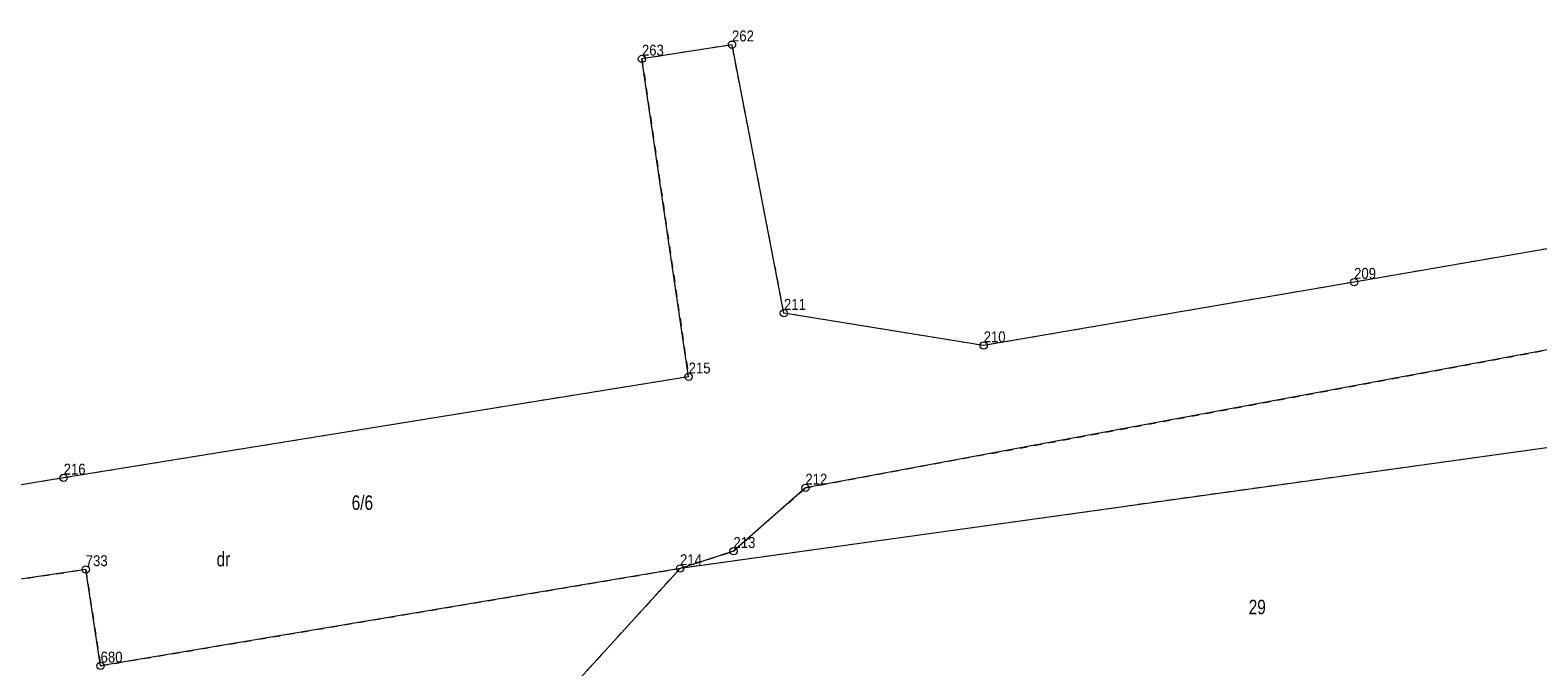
# Model space of a CAD drawing. Header units: metres. Extents: x 5590113 to 5596324, y 5910954 to 5916249.
# Tile 235 of 256: x 5592931 to 5593035, y 5913984 to 5914027. Entities that reach past the tile are written whole.
import ezdxf
from ezdxf.enums import TextEntityAlignment as Align

# ---------------------------------------------------------------- set-up
doc = ezdxf.new("R2010")
doc.units = ezdxf.units.M
doc.linetypes.add('219-500', pattern=[0])
doc.linetypes.add('egug-500', pattern=[1, 0.5, -0.5])
doc.layers.get('0').update_dxf_attribs({"color": 2, "lineweight": 5})
doc.styles.get("Standard").update_dxf_attribs({"font": 'Working1250', "width": 0.75})

# ---------------------------------------------------------------- blocks, each defined once
blk = doc.blocks.new('202')
at = {"color": 0, "linetype": 'Continuous', "lineweight": 0}
blk.add_circle((0, 0), 0.25, dxfattribs=at)

msp = doc.modelspace()

# ---------------------------------------------------------------- linework, layer by layer
at = {"layer": '218-kontur użytku gruntowego', "color": 3, "linetype": 'egug-500', "lineweight": 18, "flags": 128}
for points in [[(5592979.7, 5914026.27), (5592973.51, 5914025.29)], [(5592983.27, 5914007.83), (5592979.7, 5914026.27)], [(5592973.51, 5914025.29), (5592976.72, 5914003.46)], [(5592984.74, 5913995.82), (5593131.63, 5914023.14)], [(5593061.5, 5914016.69), (5593022.44, 5914009.96)], [(5593132.9, 5914012.11), (5592976.13, 5913990.29)], [(5593022.44, 5914009.96), (5592996.99, 5914005.6)], [(5592996.99, 5914005.6), (5592983.27, 5914007.83)], [(5592976.72, 5914003.46), (5592933.78, 5913996.51)], [(5592933.78, 5913996.51), (5592893.58, 5913989.89)], [(5592979.8, 5913991.47), (5592984.74, 5913995.82)], [(5592976.13, 5913990.29), (5592979.8, 5913991.47)], [(5592902.63, 5913985.39), (5592935.3, 5913990.22)], [(5592935.3, 5913990.22), (5592936.32, 5913983.6)], [(5592936.32, 5913983.6), (5592976.13, 5913990.29)], [(5592976.13, 5913990.29), (5592952.37, 5913964.23)]]:
    msp.add_lwpolyline(points, dxfattribs=at)
at = {"layer": '219-działka ewidencyjna', "color": 7, "linetype": '219-500', "lineweight": 18, "flags": 128}
for points in [[(5592979.7, 5914026.27), (5592973.51, 5914025.29)], [(5592983.27, 5914007.83), (5592979.7, 5914026.27)], [(5592976.72, 5914003.46), (5592973.51, 5914025.29)], [(5593131.63, 5914023.14), (5592984.74, 5913995.82)], [(5593061.5, 5914016.69), (5593022.44, 5914009.96)], [(5593132.9, 5914012.11), (5592976.13, 5913990.29)], [(5593022.44, 5914009.96), (5592996.99, 5914005.6)], [(5592996.99, 5914005.6), (5592983.27, 5914007.83)], [(5592976.72, 5914003.46), (5592933.78, 5913996.51)], [(5592933.78, 5913996.51), (5592893.58, 5913989.89)], [(5592984.74, 5913995.82), (5592979.8, 5913991.47)], [(5592979.8, 5913991.47), (5592976.13, 5913990.29)], [(5592935.3, 5913990.22), (5592902.63, 5913985.39)], [(5592936.32, 5913983.6), (5592935.3, 5913990.22)], [(5592976.13, 5913990.29), (5592936.32, 5913983.6)], [(5592976.13, 5913990.29), (5592952.37, 5913964.23)]]:
    msp.add_lwpolyline(points, dxfattribs=at)

# ---------------------------------------------------------------- block references
at = {"layer": '202-punkt graniczny', "color": 7, "linetype": 'CONTINUOUS', "lineweight": 18}
for p in [(5592973.51, 5914025.29), (5592979.7, 5914026.27), (5593022.44, 5914009.96), (5592983.27, 5914007.83), (5592996.99, 5914005.6), (5592976.72, 5914003.46), (5592933.78, 5913996.51), (5592984.74, 5913995.82), (5592979.8, 5913991.47), (5592935.3, 5913990.22), (5592976.13, 5913990.29), (5592936.32, 5913983.6)]:
    msp.add_blockref('202', p, dxfattribs=at)

# ---------------------------------------------------------------- texts
at = {"layer": '202-punkt graniczny-Atr103', "color": 7, "width": 0.9}
for s, p in [('262', (5592979.7, 5914026.27)), ('262', (5592979.7, 5914026.27)), ('263', (5592973.51, 5914025.29)), ('263', (5592973.51, 5914025.29)), ('209', (5593022.44, 5914009.96)), ('209', (5593022.44, 5914009.96)), ('211', (5592983.27, 5914007.83)), ('211', (5592983.27, 5914007.83)), ('210', (5592996.99, 5914005.6)), ('210', (5592996.99, 5914005.6)), ('215', (5592976.72, 5914003.46)), ('215', (5592976.72, 5914003.46)), ('216', (5592933.78, 5913996.51)), ('216', (5592933.78, 5913996.51)), ('212', (5592984.74, 5913995.82)), ('212', (5592984.74, 5913995.82)), ('213', (5592979.8, 5913991.47)), ('213', (5592979.8, 5913991.47)), ('733', (5592935.3, 5913990.22)), ('733', (5592935.3, 5913990.22)), ('214', (5592976.13, 5913990.29)), ('214', (5592976.13, 5913990.29)), ('680', (5592936.32, 5913983.6)), ('680', (5592936.32, 5913983.6))]:
    msp.add_text(s, height=0.75, dxfattribs=at).set_placement(p, align=Align.BOTTOM_LEFT)
at = {"layer": '210-oznaczenie konturu użytku gruntowego', "color": 3, "linetype": 'CONTINUOUS', "lineweight": 18, "width": 0.79}
msp.add_text('dr', height=1, dxfattribs=at).set_placement((5592944.29, 5913990.43))
at = {"layer": '211-numer działki ewidencyjnej', "color": 7, "linetype": 'CONTINUOUS', "lineweight": 18, "width": 0.79}
for s, p in [('6/6', (5592953.57, 5913995.31)), ('29', (5593015.2, 5913988.14))]:
    msp.add_text(s, height=1, dxfattribs=at).set_placement(p, align=Align.TOP_LEFT)

doc.saveas('drawing.dxf')
